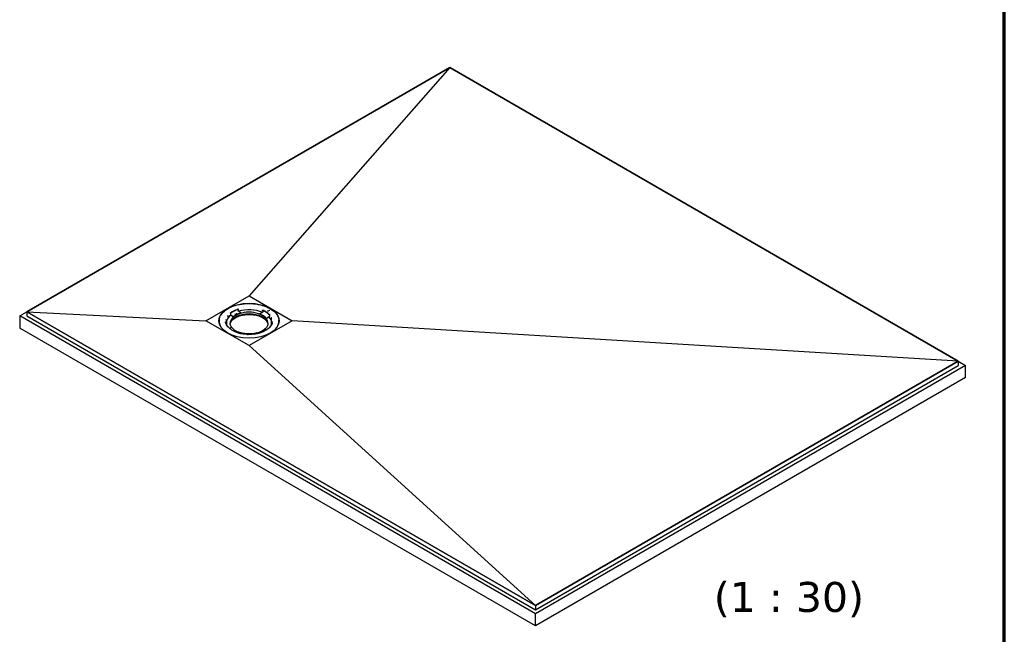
# Model space of a CAD drawing. Header units: millimetres. Extents: x -13710 to 13710, y -375 to 4365.
# Tile 4 of 15: x 1826 to 3060, y 929 to 1699. Entities that reach past the tile are written whole.
import ezdxf

# ---------------------------------------------------------------- set-up
doc = ezdxf.new("R2010")
doc.units = ezdxf.units.MM
doc.header["$LTSCALE"] = 15
doc.layers.get('0').update_dxf_attribs({"lineweight": 25})
for name, color, linetype, lineweight in [('_Sichtbarkanten', 7, 'Continuous', 25), ('Rahmen (ISO)', 7, 'Continuous', 70), ('Symbol (ISO)', 7, 'Continuous', 25)]:
    doc.layers.add(name, color=color, linetype=linetype, lineweight=lineweight)
doc.styles.add('Farbiger Text', font='verdana.ttf')

# ---------------------------------------------------------------- blocks, each defined once
blk = doc.blocks.new('Ränder wedi_Zeichnungsrahmen')
at = {"layer": 'Rahmen (ISO)'}
blk.add_line((204, 6), (204, 291), dxfattribs=at)

msp = doc.modelspace()

# ---------------------------------------------------------------- linework, layer by layer
at = {"layer": '_Sichtbarkanten'}
for p, q in [((2364.99, 1639.07), (1835.16, 1333.17)), ((1835.19, 1333.17), (2365, 1639.06)), ((2365, 1639.06), (2113.56, 1353.16)), ((3002.31, 1271.12), (2364.99, 1639.07)), ((2365, 1639.06), (3002.3, 1271.12)), ((2059.49, 1321.94), (2113.56, 1353.16)), ((2113.56, 1353.16), (2167.63, 1321.94)), ((1826.18, 1327.99), (1835.16, 1333.17)), ((1835.16, 1333.17), (2472.47, 965.22)), ((1835.16, 1333.17), (1835.16, 1327.99)), ((2472.49, 965.23), (1835.19, 1333.17)), ((1835.19, 1333.17), (2059.49, 1321.94)), ((2099.66, 1336.99), (2099.72, 1336.94)), ((2099.95, 1336.27), (2099.85, 1336.62)), ((2099.95, 1336.28), (2099.95, 1336.27)), ((2099.96, 1335.89), (2099.97, 1334.29)), ((2130.94, 1334.5), (2130.92, 1332.9)), ((2130.94, 1334.88), (2131.07, 1335.22)), ((2130.94, 1334.89), (2130.94, 1334.88)), ((2131.24, 1335.52), (2131.31, 1335.58)), ((2137.17, 1334.05), (2136.95, 1334.19)), ((2139.08, 1334.91), (2137.33, 1334.04)), ((2138, 1333.49), (2137.78, 1333.63)), ((2139.55, 1334.66), (2139.2, 1334.9)), ((2472.47, 954.85), (1826.18, 1327.99)), ((1826.18, 1327.99), (1826.18, 1312.76)), ((1835.16, 1327.99), (2472.47, 960.03)), ((2113.56, 1290.73), (2059.49, 1321.94)), ((2076.09, 1320.99), (2076.08, 1321.21)), ((2076.11, 1322.75), (2076.11, 1322.74)), ((2084.77, 1320.83), (2084.77, 1320.83)), ((2086.87, 1328.05), (2086.87, 1328.05)), ((2090.04, 1332.15), (2089.95, 1332.19)), ((2090.44, 1331.58), (2090.44, 1331.57)), ((2090.45, 1331.19), (2090.47, 1329.59)), ((2090.48, 1329.51), (2090.47, 1329.59)), ((2090.63, 1329.19), (2090.86, 1329)), ((2093.64, 1326.45), (2093.64, 1326.65)), ((2096.54, 1329.92), (2096.54, 1329.92)), ((2097.54, 1331.12), (2097.54, 1331.12)), ((2098.12, 1330.7), (2098.12, 1330.7)), ((2103.85, 1331.5), (2103.85, 1331.69)), ((2167.63, 1321.94), (2113.56, 1290.73)), ((2126.5, 1330.48), (2126.5, 1330.68)), ((2135.24, 1324.59), (2135.24, 1324.78)), ((2138.86, 1327.03), (2138.58, 1326.86)), ((2139.07, 1329.01), (2139.04, 1327.42)), ((2139.04, 1327.41), (2139.04, 1327.33)), ((2139.08, 1329.4), (2139.08, 1329.39)), ((2139.62, 1329.97), (2139.52, 1329.94)), ((2151.01, 1322.75), (2151.01, 1322.74)), ((2151.03, 1320.99), (2151.04, 1321.21)), ((3002.3, 1271.12), (2167.63, 1321.94)), ((2472.47, 939.62), (1826.18, 1312.76)), ((2087.49, 1313.92), (2087.59, 1313.95)), ((2088.03, 1313.68), (2087.85, 1313.86)), ((2088.03, 1313.69), (2088.03, 1313.68)), ((2095.88, 1308.37), (2095.81, 1308.31)), ((2129.03, 1307.9), (2129.07, 1307.92)), ((2130.57, 1308.65), (2130.57, 1308.65)), ((2130.6, 1308.67), (2130.64, 1308.7)), ((2137.08, 1311.74), (2137.17, 1311.7)), ((2100.62, 1307.57), (2100.62, 1307.67)), ((2123.27, 1306.56), (2123.27, 1306.66)), ((2127.45, 1306.9), (2127.4, 1306.95)), ((2472.49, 965.23), (2113.56, 1290.73)), ((2472.47, 965.22), (3002.31, 1271.12)), ((3002.3, 1271.12), (2472.49, 965.23)), ((3002.31, 1271.12), (3002.31, 1265.93)), ((3002.31, 1271.12), (3011.29, 1265.93)), ((2472.47, 960.03), (3002.31, 1265.93)), ((3011.29, 1265.93), (2472.47, 954.85)), ((3011.29, 1250.71), (3011.29, 1265.93)), ((3011.29, 1250.71), (2472.47, 939.62)), ((2472.47, 965.22), (2472.47, 960.03)), ((2472.47, 939.62), (2472.47, 954.85))]:
    msp.add_line(p, q, dxfattribs=at)
for centre, start, end in [((2130.93, 1335.25), 168.24336, 177.65483), ((2087.41, 1313.75), 41.78979, 88.82818), ((2096.19, 1307.82), 2.33598, 67.11147), ((2137.31, 1311.51), 86.03154, 128.29291), ((2127.05, 1306.44), 106.59024, 170.95448)]:
    msp.add_arc(centre, 0.5, start, end, dxfattribs=at)
msp.add_ellipse((2113.56, 1321.94), major_axis=(37.75, 0), ratio=0.5773503, dxfattribs=at)
for centre, major_axis, ratio, start_param, end_param in [((2113.56, 1318.88), (-23.75, 0), 0.5773503, 3.1328859, 6.2918921), ((2113.56, 1321.54), (28.92, 0), 0.5773503, 2.0605286, 2.4968609), ((2113.56, 1321.35), (-28.92, 0), 0.5773503, 5.2104892, 5.6300857), ((2099.66, 1336.59), (0.147, -0.478), 0.3840716, 1.5176837, 2.4660647), ((2099.72, 1336.53), (-0.147, 0.478), 0.3840716, 4.0543143, 5.6076573), ((2100.16, 1334.18), (-0.138, 0.216), 0.5858232, 0.7510443, 2.2571873), ((2113.56, 1319.29), (28.25, 0), 0.5773503, 0.9359314, 2.0510264), ((2113.56, 1320.72), (31.18, 0), 0.5773503, 1.8020842, 1.8020893), ((2113.56, 1320.72), (31.18, 0), 0.5773503, 1.5083337, 1.5083402), ((2113.56, 1320.72), (31.18, 0), 0.5773503, 1.2120921, 1.2121011), ((2130.7, 1332.81), (0.172, 0.192), 0.6609224, 4.1293701, 5.635573), ((2131.24, 1335.11), (-0.199, -0.459), 0.4907014, 3.8658905, 5.4192335), ((2113.56, 1321.54), (28.92, 0), 0.5773503, 0.4897323, 0.9260646), ((2131.31, 1335.17), (0.199, 0.459), 0.4907014, 0.7242978, 1.6726788), ((2113.56, 1321.35), (28.92, 0), 0.5773503, 0.4980973, 0.9176997), ((2137.95, 1333.4), (0.0559, 0.0829), 0.620317, 6.2830846, 6.2831853), ((2139.14, 1334.81), (0.0559, 0.0829), 0.6203221, 0.0000053, 0.0000741), ((2113.56, 1321.74), (-37.49, 0), 0.5773503, 6.2371079, 7.1015728), ((2113.56, 1320.72), (-37.75, 0), 0.5773503, 6.114863, 6.2550847), ((2113.56, 1319.29), (-28.25, 0), 0.5773503, 5.6454351, 6.5145293), ((2084.2, 1322.88), (0.234, 0.442), 0.5517171, 6.2831459, 6.2831917), ((2086.36, 1328.06), (0.357, 0.35), 0.7107047, 6.2831302, 6.2831925), ((2113.56, 1316.51), (-24, 0), 0.5773503, 3.2898462, 6.1349318), ((2090.04, 1331.75), (0.305, -0.397), 0.6525939, 0.7219008, 2.2752438), ((2090.63, 1329.47), (0.105, -0.233), 0.4751675, 3.9741099, 5.4802903), ((2090.63, 1329.39), (0.105, -0.233), 0.4751814, 3.9744991, 5.5270281), ((2093.48, 1326.57), (0.11, -0.233), 0.4747494, 0.8130205, 2.3365574), ((2113.56, 1319.18), (23.76, 0), 0.5773503, 1.9918465, 2.5655431), ((2113.56, 1319.18), (23.76, 0), 0.5773503, 0.4210502, 0.9947468), ((2135.42, 1324.69), (0.142, 0.217), 0.5663521, 0.8838766, 2.4074135), ((2113.56, 1319.29), (28.25, 0), 0.5773503, 6.0616512, 6.7659361), ((2138.86, 1327.23), (0.136, 0.217), 0.5688934, 3.9726973, 5.5252262), ((2138.86, 1327.3), (0.136, 0.217), 0.5688769, 4.0194295, 5.5255933), ((2139.52, 1329.53), (0.367, 0.339), 0.7205246, 0.983788, 2.537131), ((2113.56, 1321.74), (37.49, 0), 0.5773503, 5.4647978, 6.3292627), ((2142.17, 1325.55), (-0.295, 0.404), 0.6401691, 6.2831069, 6.2836344), ((2142.92, 1320.25), (-0.179, 0.467), 0.4522257, 6.2831189, 6.2834512), ((2113.56, 1320.72), (37.75, 0), 0.5773503, 0.0281007, 0.1683223), ((2084.92, 1317.58), (0.127, 0.484), 0.3387107, 6.2831664, 6.2831928), ((2087.49, 1313.51), (0.367, 0.339), 0.7205246, 0.035407, 0.983788), ((2087.59, 1313.55), (0.367, 0.339), 0.7205246, 5.7136303, 7.2669733), ((2113.56, 1321.54), (-28.92, 0), 0.5773503, 0.4897323, 0.526007), ((2113.56, 1319.18), (-23.76, 0), 0.5773503, 0.4210502, 0.9947468), ((2095.88, 1307.96), (0.199, 0.459), 0.4907014, 0, 0.7242978), ((2113.56, 1319.18), (-23.76, 0), 0.5773503, 1.9918465, 2.5655431), ((2129.07, 1307.81), (-0.0442, 0.0897), 0.53161, 0.0000119, 0.000533), ((2130.65, 1308.59), (-0.0444, 0.0896), 0.5302335, 0.0000051, 0.0005181), ((2137.08, 1311.33), (-0.305, 0.397), 0.6525939, 5.4168365, 6.8806022), ((2137.17, 1311.29), (-0.305, 0.397), 0.6525939, 5.4168365, 6.2831853), ((2140.8, 1315.08), (-0.08, 0.494), 0.2200058, 6.2831515, 6.2833017), ((2100.4, 1307.39), (-0.18, -0.189), 0.6477461, 3.4102265, 4.080448), ((2102.27, 1305.83), (-0.155, 0.475), 0.4019396, 6.2831613, 6.283193), ((2102.37, 1305.81), (0.45, 0.218), 0.7862936, 6.2831615, 6.2838939), ((2111.22, 1304.59), (-0.266, 0.423), 0.6018893, 6.2831497, 6.2832006), ((2111.33, 1304.58), (0.328, 0.378), 0.6798195, 6.2831107, 6.2836879), ((2120.41, 1305), (-0.392, 0.31), 0.742922, 6.2831162, 6.2831814), ((2120.52, 1305.02), (0.208, 0.455), 0.5068001, 6.2831129, 6.283495), ((2123.46, 1306.35), (0.146, -0.214), 0.5760766, 2.3093878, 2.9381062), ((2127.4, 1306.55), (-0.147, 0.478), 0.3840716, 5.6076573, 6.2831853)]:
    msp.add_ellipse(centre, major_axis=major_axis, ratio=ratio, start_param=start_param, end_param=end_param, dxfattribs=at)
for points, knots in [([(2076.11, 1322.75), (2076.29, 1325.06), (2077.11, 1327.34), (2079.95, 1331.66), (2081.97, 1333.69), (2087.02, 1337.29), (2090.05, 1338.85), (2096.8, 1341.34), (2100.52, 1342.27), (2108.28, 1343.4), (2112.31, 1343.6), (2120.29, 1343.26), (2124.23, 1342.72), (2131.62, 1340.95), (2135.07, 1339.71), (2141.12, 1336.68), (2143.73, 1334.87), (2147.83, 1330.87), (2149.33, 1328.68), (2150.63, 1325.2), (2150.91, 1323.98), (2151.01, 1322.75)], [2.3247722, 2.3247722, 2.3247722, 2.3247722, 2.640669, 2.640669, 2.9599681, 2.9599681, 3.2810191, 3.2810191, 3.6020772, 3.6020772, 3.9229521, 3.9229521, 4.2437818, 4.2437818, 4.5647296, 4.5647296, 4.8858588, 4.8858588, 5.2064779, 5.2064779, 5.3742101, 5.3742101, 5.3742101, 5.3742101]), ([(2099.74, 1336.02), (2099.76, 1336.02), (2099.77, 1336.03), (2099.8, 1336.03), (2099.81, 1336.03), (2099.85, 1336.03), (2099.88, 1336.02), (2099.91, 1336), (2099.93, 1335.98), (2099.95, 1335.95), (2099.95, 1335.94), (2099.96, 1335.92), (2099.96, 1335.9), (2099.96, 1335.89)], [-0.075999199, -0.075999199, -0.075999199, -0.075999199, -0.066131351, -0.066131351, -0.055795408, -0.055795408, -0.037782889, -0.037782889, -0.01981545, -0.01981545, -0.009674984, -0.009674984, 0, 0, 0, 0]), ([(2099.92, 1333.91), (2099.92, 1333.91), (2099.92, 1333.91), (2099.93, 1333.93), (2099.94, 1333.97), (2099.95, 1334.03), (2099.95, 1334.07), (2099.96, 1334.13), (2099.96, 1334.17), (2099.97, 1334.21), (2099.97, 1334.23), (2099.97, 1334.25), (2099.97, 1334.27), (2099.97, 1334.28)], [-0.000376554, -0.000376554, -0.000376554, -0.000376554, 0, 0, 0.025707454, 0.025707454, 0.048259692, 0.048259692, 0.067659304, 0.067659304, 0.076655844, 0.076655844, 0.085096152, 0.085096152, 0.085096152, 0.085096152]), ([(2099.97, 1334.29), (2099.97, 1334.29), (2099.97, 1334.28), (2099.97, 1334.28), (2099.97, 1334.28), (2099.97, 1334.28)], [-0.002286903, -0.002286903, -0.002286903, -0.002286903, -0.0011529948, -0.0011529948, -0.0000457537, -0.0000457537, -0.0000457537, -0.0000457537]), ([(2130.92, 1332.89), (2130.92, 1332.89), (2130.92, 1332.89), (2130.92, 1332.9), (2130.92, 1332.9), (2130.92, 1332.9)], [-0.0024546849, -0.0024546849, -0.0024546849, -0.0024546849, -0.0012389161, -0.0012389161, 0, 0, 0, 0]), ([(2130.92, 1332.89), (2130.92, 1332.88), (2130.92, 1332.87), (2130.92, 1332.84), (2130.92, 1332.83), (2130.92, 1332.78), (2130.92, 1332.75), (2130.92, 1332.68), (2130.92, 1332.64), (2130.93, 1332.57), (2130.93, 1332.54), (2130.93, 1332.51), (2130.93, 1332.51), (2130.93, 1332.51)], [0.000013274, 0.000013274, 0.000013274, 0.000013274, 0.008341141, 0.008341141, 0.017229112, 0.017229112, 0.036430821, 0.036430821, 0.059208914, 0.059208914, 0.085826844, 0.085826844, 0.086205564, 0.086205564, 0.086205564, 0.086205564]), ([(2130.94, 1334.5), (2130.94, 1334.51), (2130.94, 1334.52), (2130.94, 1334.55), (2130.95, 1334.56), (2130.96, 1334.59), (2130.98, 1334.61), (2131.01, 1334.63), (2131.03, 1334.63), (2131.07, 1334.63), (2131.08, 1334.63), (2131.11, 1334.62), (2131.12, 1334.62), (2131.13, 1334.61)], [-0.076634, -0.076634, -0.076634, -0.076634, -0.06673879, -0.06673879, -0.056338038, -0.056338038, -0.038045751, -0.038045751, -0.019786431, -0.019786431, -0.009644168, -0.009644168, -0.000001, -0.000001, -0.000001, -0.000001]), ([(2136.78, 1334.15), (2136.79, 1334.16), (2136.8, 1334.17), (2136.81, 1334.19), (2136.82, 1334.2), (2136.84, 1334.21), (2136.85, 1334.21), (2136.88, 1334.21), (2136.89, 1334.21), (2136.92, 1334.21), (2136.93, 1334.21), (2136.95, 1334.2), (2136.95, 1334.2), (2136.95, 1334.19)], [0, 0, 0, 0, 0.006940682, 0.006940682, 0.013838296, 0.013838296, 0.021020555, 0.021020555, 0.028549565, 0.028549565, 0.036197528, 0.036197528, 0.039159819, 0.039159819, 0.039159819, 0.039159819]), ([(2137.17, 1334.05), (2137.17, 1334.05), (2137.18, 1334.04), (2137.19, 1334.04), (2137.19, 1334.04), (2137.21, 1334.03), (2137.22, 1334.03), (2137.24, 1334.03), (2137.25, 1334.03), (2137.27, 1334.03), (2137.28, 1334.03), (2137.3, 1334.03), (2137.31, 1334.03), (2137.32, 1334.04), (2137.33, 1334.04), (2137.33, 1334.04), (2137.33, 1334.04), (2137.33, 1334.04)], [4.712389, 4.712389, 4.712389, 4.712389, 4.90567, 4.90567, 5.1130308, 5.1130308, 5.3376406, 5.3376406, 5.5754051, 5.5754051, 5.8180455, 5.8180455, 6.0555992, 6.0555992, 6.2788415, 6.2788415, 6.2831853, 6.2831853, 6.2831853, 6.2831853]), ([(2137.78, 1333.64), (2137.78, 1333.64), (2137.78, 1333.64), (2137.78, 1333.64), (2137.78, 1333.64), (2137.78, 1333.64), (2137.78, 1333.64), (2137.78, 1333.63), (2137.78, 1333.63), (2137.78, 1333.63)], [4.4544118, 4.4544118, 4.4544118, 4.4544118, 4.4617041, 4.4617041, 4.54526572, 4.54526572, 4.62882735, 4.62882735, 4.71238898, 4.71238898, 4.71238898, 4.71238898]), ([(2138, 1333.49), (2138.01, 1333.48), (2138.02, 1333.47), (2138.03, 1333.46), (2138.04, 1333.45), (2138.04, 1333.45)], [0, 0, 0, 0, 0.007305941, 0.007305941, 0.010877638, 0.010877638, 0.010877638, 0.010877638]), ([(2139.08, 1334.91), (2139.09, 1334.91), (2139.1, 1334.91), (2139.13, 1334.92), (2139.14, 1334.92), (2139.17, 1334.91), (2139.18, 1334.91), (2139.19, 1334.9), (2139.2, 1334.9), (2139.2, 1334.9)], [0, 0, 0, 0, 0.007607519, 0.007607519, 0.015148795, 0.015148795, 0.022813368, 0.022813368, 0.02524597, 0.02524597, 0.02524597, 0.02524597]), ([(2139.55, 1334.66), (2139.56, 1334.65), (2139.57, 1334.64), (2139.58, 1334.63), (2139.59, 1334.62), (2139.59, 1334.62)], [0, 0, 0, 0, 0.007251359, 0.007251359, 0.010852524, 0.010852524, 0.010852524, 0.010852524]), ([(2078.19, 1314.32), (2077.78, 1315.01), (2077.42, 1315.71), (2076.5, 1317.92), (2076.15, 1319.45), (2076.09, 1320.99)], [8.22592144, 8.22592144, 8.22592144, 8.22592144, 8.32644919, 8.32644919, 8.53718487, 8.53718487, 8.53718487, 8.53718487]), ([(2084.68, 1318.26), (2084.63, 1318.42), (2084.57, 1318.59), (2084.47, 1318.91), (2084.43, 1319.08), (2084.35, 1319.41), (2084.31, 1319.57), (2084.25, 1319.9), (2084.22, 1320.06), (2084.18, 1320.39), (2084.16, 1320.56), (2084.15, 1320.72)], [2.07832725, 2.07832725, 2.07832725, 2.07832725, 2.10845056, 2.10845056, 2.13864514, 2.13864514, 2.16883973, 2.16883973, 2.19903431, 2.19903431, 2.2292289, 2.2292289, 2.2292289, 2.2292289]), ([(2084.29, 1323.44), (2084.29, 1323.44), (2084.29, 1323.44), (2084.3, 1323.43), (2084.31, 1323.41), (2084.35, 1323.38), (2084.38, 1323.36), (2084.43, 1323.33), (2084.43, 1323.33), (2084.44, 1323.33)], [0.0419498, 0.0419498, 0.0419498, 0.0419498, 0.06849549, 0.06849549, 0.10055943, 0.10055943, 0.14374115, 0.14374115, 0.14931777, 0.14931777, 0.14931777, 0.14931777]), ([(2084.44, 1323.33), (2084.49, 1323.3), (2084.54, 1323.26), (2084.62, 1323.17), (2084.65, 1323.12), (2084.7, 1323.02), (2084.72, 1322.96), (2084.72, 1322.89), (2084.72, 1322.88), (2084.73, 1322.87)], [0, 0, 0, 0, 0.03650573, 0.03650573, 0.07193463, 0.07193463, 0.10608876, 0.10608876, 0.11395913, 0.11395913, 0.11395913, 0.11395913]), ([(2086.69, 1328.44), (2086.69, 1328.44), (2086.69, 1328.44), (2086.7, 1328.43), (2086.7, 1328.42), (2086.72, 1328.41)], [0.042923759, 0.042923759, 0.042923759, 0.042923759, 0.045181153, 0.045181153, 0.092151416, 0.092151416, 0.092151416, 0.092151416]), ([(2086.72, 1328.41), (2086.76, 1328.36), (2086.79, 1328.32), (2086.84, 1328.21), (2086.86, 1328.16), (2086.87, 1328.08), (2086.87, 1328.07), (2086.87, 1328.05)], [0, 0, 0, 0, 0.035070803, 0.035070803, 0.06929536, 0.06929536, 0.079022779, 0.079022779, 0.079022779, 0.079022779]), ([(2090.21, 1319.72), (2090.88, 1321.03), (2091.89, 1322.3), (2094.62, 1324.69), (2096.39, 1325.8), (2100.45, 1327.65), (2102.74, 1328.39), (2107.6, 1329.42), (2110.18, 1329.71), (2115.37, 1329.8), (2117.98, 1329.61), (2122.96, 1328.76), (2125.32, 1328.11), (2129.58, 1326.41), (2131.47, 1325.36), (2134.57, 1322.99), (2135.78, 1321.67), (2136.71, 1320.09), (2136.82, 1319.91), (2136.91, 1319.72)], [2.5655335, 2.5655335, 2.5655335, 2.5655335, 2.8619212, 2.8619212, 3.1806182, 3.1806182, 3.4989117, 3.4989117, 3.8175043, 3.8175043, 4.1362465, 4.1362465, 4.4548879, 4.4548879, 4.7732348, 4.7732348, 5.0916818, 5.0916818, 5.1334487, 5.1334487, 5.1334487, 5.1334487]), ([(2090.45, 1331.19), (2090.45, 1331.2), (2090.45, 1331.22), (2090.45, 1331.25), (2090.45, 1331.26), (2090.46, 1331.31), (2090.47, 1331.33), (2090.5, 1331.39), (2090.51, 1331.41), (2090.54, 1331.45), (2090.55, 1331.46), (2090.57, 1331.48), (2090.58, 1331.49), (2090.59, 1331.5)], [-0.076023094, -0.076023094, -0.076023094, -0.076023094, -0.066379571, -0.066379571, -0.056273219, -0.056273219, -0.038303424, -0.038303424, -0.020284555, -0.020284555, -0.009907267, -0.009907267, -0.000001, -0.000001, -0.000001, -0.000001]), ([(2090.47, 1329.59), (2090.47, 1329.59), (2090.47, 1329.59), (2090.47, 1329.59), (2090.47, 1329.59), (2090.47, 1329.59)], [-0.0022392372, -0.0022392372, -0.0022392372, -0.0022392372, -0.0011303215, -0.0011303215, 0, 0, 0, 0]), ([(2090.47, 1329.59), (2090.48, 1329.57), (2090.48, 1329.56), (2090.48, 1329.54), (2090.49, 1329.53), (2090.51, 1329.5), (2090.53, 1329.47), (2090.58, 1329.44), (2090.61, 1329.42), (2090.69, 1329.4), (2090.73, 1329.39), (2090.77, 1329.39), (2090.78, 1329.39), (2090.78, 1329.39)], [0.000009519, 0.000009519, 0.000009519, 0.000009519, 0.008391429, 0.008391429, 0.017324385, 0.017324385, 0.036586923, 0.036586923, 0.058979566, 0.058979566, 0.084505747, 0.084505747, 0.084879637, 0.084879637, 0.084879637, 0.084879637]), ([(2138.74, 1327.24), (2138.74, 1327.24), (2138.74, 1327.24), (2138.79, 1327.24), (2138.83, 1327.24), (2138.91, 1327.26), (2138.94, 1327.27), (2138.99, 1327.3), (2139.01, 1327.32), (2139.03, 1327.35), (2139.03, 1327.36), (2139.04, 1327.39), (2139.04, 1327.4), (2139.04, 1327.41)], [-0.000381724, -0.000381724, -0.000381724, -0.000381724, 0, 0, 0.026828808, 0.026828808, 0.049787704, 0.049787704, 0.069141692, 0.069141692, 0.078100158, 0.078100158, 0.086492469, 0.086492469, 0.086492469, 0.086492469]), ([(2138.96, 1329.33), (2138.97, 1329.32), (2138.98, 1329.31), (2138.99, 1329.29), (2139, 1329.28), (2139.02, 1329.24), (2139.03, 1329.21), (2139.05, 1329.16), (2139.06, 1329.13), (2139.07, 1329.08), (2139.07, 1329.06), (2139.07, 1329.03), (2139.07, 1329.02), (2139.07, 1329.01)], [-0.076650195, -0.076650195, -0.076650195, -0.076650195, -0.066953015, -0.066953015, -0.056752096, -0.056752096, -0.038484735, -0.038484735, -0.020190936, -0.020190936, -0.009844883, -0.009844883, 0, 0, 0, 0]), ([(2139.04, 1327.42), (2139.04, 1327.42), (2139.04, 1327.41), (2139.04, 1327.41), (2139.04, 1327.41), (2139.04, 1327.41)], [-0.0025081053, -0.0025081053, -0.0025081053, -0.0025081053, -0.001265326, -0.001265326, -0.0000514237, -0.0000514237, -0.0000514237, -0.0000514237]), ([(2141.66, 1325.54), (2141.66, 1325.6), (2141.67, 1325.65), (2141.71, 1325.76), (2141.74, 1325.81), (2141.8, 1325.89), (2141.84, 1325.93), (2141.88, 1325.96)], [0, 0, 0, 0, 0.034022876, 0.034022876, 0.067598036, 0.067598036, 0.097674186, 0.097674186, 0.097674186, 0.097674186]), ([(2141.88, 1325.96), (2141.91, 1325.98), (2141.92, 1326), (2141.94, 1326.02), (2141.95, 1326.03), (2141.95, 1326.03)], [0, 0, 0, 0, 0.040465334, 0.040465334, 0.077769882, 0.077769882, 0.077769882, 0.077769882]), ([(2142.39, 1320.23), (2142.39, 1320.29), (2142.4, 1320.34), (2142.44, 1320.45), (2142.47, 1320.5), (2142.54, 1320.59), (2142.58, 1320.63), (2142.66, 1320.68), (2142.7, 1320.7), (2142.74, 1320.72)], [0, 0, 0, 0, 0.03404407, 0.03404407, 0.06759408, 0.06759408, 0.10157331, 0.10157331, 0.1280009, 0.1280009, 0.1280009, 0.1280009]), ([(2142.74, 1320.72), (2142.8, 1320.74), (2142.85, 1320.76), (2142.92, 1320.81), (2142.95, 1320.83), (2142.98, 1320.86), (2142.98, 1320.87), (2142.98, 1320.88), (2142.98, 1320.88), (2142.98, 1320.88)], [0, 0, 0, 0, 0.04474781, 0.04474781, 0.08813968, 0.08813968, 0.12917326, 0.12917326, 0.13600615, 0.13600615, 0.13600615, 0.13600615]), ([(2084.68, 1318.26), (2084.68, 1318.26), (2084.68, 1318.26), (2084.69, 1318.25), (2084.7, 1318.24), (2084.73, 1318.21), (2084.75, 1318.19), (2084.83, 1318.14), (2084.87, 1318.12), (2084.96, 1318.09), (2085, 1318.08), (2085.04, 1318.06)], [0.01143784, 0.01143784, 0.01143784, 0.01143784, 0.03537922, 0.03537922, 0.06313951, 0.06313951, 0.10704481, 0.10704481, 0.14814135, 0.14814135, 0.17756258, 0.17756258, 0.17756258, 0.17756258]), ([(2085.04, 1318.06), (2085.1, 1318.05), (2085.16, 1318.02), (2085.27, 1317.96), (2085.31, 1317.91), (2085.39, 1317.82), (2085.41, 1317.77), (2085.45, 1317.66), (2085.46, 1317.61), (2085.46, 1317.56)], [0, 0, 0, 0, 0.03749187, 0.03749187, 0.07437352, 0.07437352, 0.10938295, 0.10938295, 0.14063444, 0.14063444, 0.14063444, 0.14063444]), ([(2086.93, 1314.39), (2086.78, 1314.57), (2086.65, 1314.74), (2086.38, 1315.1), (2086.25, 1315.28), (2086, 1315.63), (2085.89, 1315.82), (2085.66, 1316.18), (2085.56, 1316.36), (2085.35, 1316.73), (2085.26, 1316.91), (2085.17, 1317.09)], [1.83241516, 1.83241516, 1.83241516, 1.83241516, 1.8670948, 1.8670948, 1.90177472, 1.90177472, 1.93645464, 1.93645464, 1.97113456, 1.97113456, 2.00581448, 2.00581448, 2.00581448, 2.00581448]), ([(2086.93, 1314.39), (2086.93, 1314.39), (2086.94, 1314.38), (2086.97, 1314.36), (2086.99, 1314.35), (2087.04, 1314.32), (2087.08, 1314.31), (2087.15, 1314.28), (2087.2, 1314.27), (2087.3, 1314.25), (2087.35, 1314.25), (2087.41, 1314.25), (2087.42, 1314.25), (2087.42, 1314.25)], [0, 0, 0, 0, 0.03004722, 0.03004722, 0.05807727, 0.05807727, 0.08617248, 0.08617248, 0.11660432, 0.11660432, 0.14970226, 0.14970226, 0.15269213, 0.15269213, 0.15269213, 0.15269213]), ([(2087.96, 1313.88), (2087.95, 1313.9), (2087.94, 1313.91), (2087.91, 1313.94), (2087.9, 1313.95), (2087.88, 1313.98), (2087.87, 1313.99), (2087.84, 1314.01), (2087.83, 1314.03), (2087.81, 1314.05), (2087.8, 1314.07), (2087.78, 1314.08)], [1.788962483, 1.788962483, 1.788962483, 1.788962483, 1.791631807, 1.791631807, 1.794301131, 1.794301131, 1.796970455, 1.796970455, 1.799639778, 1.799639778, 1.802309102, 1.802309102, 1.802309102, 1.802309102]), ([(2088.45, 1313.24), (2088.84, 1312.86), (2089.25, 1312.5), (2090.12, 1311.78), (2090.58, 1311.43), (2091.54, 1310.76), (2092.05, 1310.43), (2093.11, 1309.8), (2093.66, 1309.49), (2094.78, 1308.92), (2095.34, 1308.65), (2095.92, 1308.4)], [4.53664694, 4.53664694, 4.53664694, 4.53664694, 4.61542858, 4.61542858, 4.69421022, 4.69421022, 4.77299186, 4.77299186, 4.8517735, 4.8517735, 4.92708688, 4.92708688, 4.92708688, 4.92708688]), ([(2091.8, 1313.53), (2091.56, 1313.85), (2091.34, 1314.17), (2090.93, 1314.84), (2090.74, 1315.19), (2090.41, 1315.9), (2090.28, 1316.26), (2090.05, 1316.99), (2089.97, 1317.35), (2089.85, 1318.08), (2089.82, 1318.45), (2089.81, 1318.81)], [1.86271392, 1.86271392, 1.86271392, 1.86271392, 1.93897546, 1.93897546, 2.02081957, 2.02081957, 2.10266367, 2.10266367, 2.18450778, 2.18450778, 2.26635188, 2.26635188, 2.26635188, 2.26635188]), ([(2096.39, 1308.28), (2096.36, 1308.29), (2096.34, 1308.3), (2096.3, 1308.32), (2096.28, 1308.33), (2096.24, 1308.35), (2096.22, 1308.36), (2096.18, 1308.37), (2096.16, 1308.38), (2096.12, 1308.4), (2096.1, 1308.41), (2096.07, 1308.42)], [1.339283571, 1.339283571, 1.339283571, 1.339283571, 1.341952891, 1.341952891, 1.344622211, 1.344622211, 1.347291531, 1.347291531, 1.34996085, 1.34996085, 1.35263017, 1.35263017, 1.35263017, 1.35263017]), ([(2127.37, 1306.98), (2128.09, 1307.21), (2128.81, 1307.45), (2130.21, 1307.98), (2130.9, 1308.26), (2132.23, 1308.87), (2132.87, 1309.18), (2134.11, 1309.85), (2134.7, 1310.2), (2135.82, 1310.92), (2136.36, 1311.3), (2136.86, 1311.68)], [6.067424, 6.067424, 6.067424, 6.067424, 6.15228561, 6.15228561, 6.23955208, 6.23955208, 6.32681854, 6.32681854, 6.414085, 6.414085, 6.50135146, 6.50135146, 6.50135146, 6.50135146]), ([(2129, 1307.87), (2129, 1307.88), (2129.01, 1307.89), (2129.02, 1307.89), (2129.02, 1307.9), (2129.03, 1307.9)], [0, 0, 0, 0, 0.00659111, 0.00659111, 0.0075525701, 0.0075525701, 0.0075525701, 0.0075525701]), ([(2129.07, 1307.92), (2129.08, 1307.92), (2129.09, 1307.92), (2129.11, 1307.93), (2129.12, 1307.93), (2129.14, 1307.92), (2129.15, 1307.92), (2129.16, 1307.91), (2129.16, 1307.91), (2129.16, 1307.91)], [0.000159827, 0.000159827, 0.000159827, 0.000159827, 0.006362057, 0.006362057, 0.012762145, 0.012762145, 0.01925226, 0.01925226, 0.020460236, 0.020460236, 0.020460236, 0.020460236]), ([(2130.57, 1308.65), (2130.58, 1308.66), (2130.59, 1308.67), (2130.6, 1308.67), (2130.6, 1308.67), (2130.6, 1308.67)], [0, 0, 0, 0, 0.0065904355, 0.0065904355, 0.0075505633, 0.0075505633, 0.0075505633, 0.0075505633]), ([(2130.57, 1308.65), (2130.57, 1308.65), (2130.57, 1308.65), (2130.57, 1308.65), (2130.57, 1308.65), (2130.57, 1308.65)], [0.00780446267, 0.00780446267, 0.00780446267, 0.00780446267, 0.00828881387, 0.00828881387, 0.00871225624, 0.00871225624, 0.00871225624, 0.00871225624]), ([(2130.64, 1308.7), (2130.65, 1308.7), (2130.66, 1308.7), (2130.68, 1308.71), (2130.69, 1308.71), (2130.72, 1308.7), (2130.73, 1308.7), (2130.74, 1308.69), (2130.74, 1308.69), (2130.74, 1308.69)], [0.00015943, 0.00015943, 0.00015943, 0.00015943, 0.006361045, 0.006361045, 0.012763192, 0.012763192, 0.019256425, 0.019256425, 0.020512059, 0.020512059, 0.020512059, 0.020512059]), ([(2133.48, 1311.71), (2133.76, 1311.49), (2134.29, 1311.1), (2134.87, 1310.67), (2135.13, 1310.48)], [0, 0, 0, 0, 0.33333333, 0.58541732, 0.58541732, 0.58541732, 0.58541732]), ([(2137.31, 1318.81), (2137.3, 1318.31), (2137.24, 1317.8), (2137.02, 1316.8), (2136.86, 1316.3), (2136.45, 1315.31), (2136.19, 1314.83), (2135.58, 1313.87), (2135.23, 1313.4), (2134.45, 1312.5), (2134.02, 1312.07), (2133.56, 1311.65)], [5.43263035, 5.43263035, 5.43263035, 5.43263035, 5.5455337, 5.5455337, 5.65843705, 5.65843705, 5.7713404, 5.7713404, 5.88424375, 5.88424375, 5.99352581, 5.99352581, 5.99352581, 5.99352581]), ([(2137, 1311.9), (2136.98, 1311.89), (2136.97, 1311.88), (2136.94, 1311.85), (2136.92, 1311.84), (2136.89, 1311.82), (2136.88, 1311.81), (2136.85, 1311.78), (2136.83, 1311.77), (2136.8, 1311.75), (2136.79, 1311.74), (2136.77, 1311.72)], [6.051672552, 6.051672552, 6.051672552, 6.051672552, 6.054341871, 6.054341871, 6.057011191, 6.057011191, 6.059680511, 6.059680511, 6.062349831, 6.062349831, 6.065019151, 6.065019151, 6.065019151, 6.065019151]), ([(2137.34, 1312.01), (2137.4, 1312), (2137.46, 1312), (2137.58, 1312.01), (2137.64, 1312.02), (2137.74, 1312.05), (2137.79, 1312.06), (2137.86, 1312.09), (2137.89, 1312.11), (2137.92, 1312.13), (2137.93, 1312.13), (2137.93, 1312.14)], [0, 0, 0, 0, 0.03590635, 0.03590635, 0.07124959, 0.07124959, 0.10553895, 0.10553895, 0.13724562, 0.13724562, 0.15233693, 0.15233693, 0.15233693, 0.15233693]), ([(2140.41, 1314.67), (2140.27, 1314.5), (2140.13, 1314.32), (2139.83, 1313.97), (2139.67, 1313.8), (2139.35, 1313.46), (2139.19, 1313.29), (2138.85, 1312.96), (2138.67, 1312.79), (2138.31, 1312.46), (2138.12, 1312.3), (2137.93, 1312.14)], [5.84816716, 5.84816716, 5.84816716, 5.84816716, 5.88284708, 5.88284708, 5.917527, 5.917527, 5.95220692, 5.95220692, 5.98688684, 5.98688684, 6.02156676, 6.02156676, 6.02156676, 6.02156676]), ([(2140.25, 1315.05), (2140.25, 1315.11), (2140.26, 1315.16), (2140.3, 1315.27), (2140.33, 1315.32), (2140.4, 1315.41), (2140.44, 1315.45), (2140.53, 1315.51), (2140.59, 1315.54), (2140.67, 1315.56), (2140.69, 1315.57), (2140.72, 1315.57)], [0, 0, 0, 0, 0.03405801, 0.03405801, 0.06760022, 0.06760022, 0.10159154, 0.10159154, 0.1366434, 0.1366434, 0.1522258, 0.1522258, 0.1522258, 0.1522258]), ([(2140.72, 1315.57), (2140.8, 1315.58), (2140.87, 1315.6), (2141, 1315.64), (2141.06, 1315.67), (2141.14, 1315.72), (2141.17, 1315.74), (2141.2, 1315.77), (2141.21, 1315.78), (2141.21, 1315.79)], [0, 0, 0, 0, 0.04926056, 0.04926056, 0.09734339, 0.09734339, 0.14154571, 0.14154571, 0.1764046, 0.1764046, 0.1764046, 0.1764046]), ([(2142.82, 1319.67), (2142.77, 1319.41), (2142.71, 1319.14), (2142.56, 1318.62), (2142.47, 1318.36), (2142.28, 1317.84), (2142.17, 1317.58), (2141.94, 1317.06), (2141.81, 1316.81), (2141.53, 1316.3), (2141.37, 1316.04), (2141.21, 1315.79)], [5.53400789, 5.53400789, 5.53400789, 5.53400789, 5.58235145, 5.58235145, 5.630695, 5.630695, 5.67903855, 5.67903855, 5.72738211, 5.72738211, 5.77572537, 5.77572537, 5.77572537, 5.77572537]), ([(2096.67, 1307.83), (2096.67, 1307.83), (2096.67, 1307.82), (2096.67, 1307.82), (2096.68, 1307.81), (2096.72, 1307.78), (2096.75, 1307.77), (2096.79, 1307.75), (2096.79, 1307.75), (2096.8, 1307.74)], [0.061144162, 0.061144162, 0.061144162, 0.061144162, 0.072349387, 0.072349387, 0.10576627, 0.10576627, 0.133477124, 0.133477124, 0.140234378, 0.140234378, 0.140234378, 0.140234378]), ([(2101.26, 1306.29), (2100.95, 1306.37), (2100.64, 1306.46), (2100.03, 1306.63), (2099.72, 1306.72), (2099.12, 1306.91), (2098.83, 1307.01), (2098.24, 1307.21), (2097.94, 1307.31), (2097.37, 1307.52), (2097.08, 1307.63), (2096.8, 1307.74)], [1.13577818, 1.13577818, 1.13577818, 1.13577818, 1.1704581, 1.1704581, 1.20513802, 1.20513802, 1.23981794, 1.23981794, 1.27449786, 1.27449786, 1.30917778, 1.30917778, 1.30917778, 1.30917778]), ([(2100.62, 1307.67), (2100.22, 1307.53), (2099.63, 1307.31), (2099, 1307.08), (2098.82, 1307.01)], [0, 0, 0, 0, 0.33333333, 0.46520681, 0.46520681, 0.46520681, 0.46520681]), ([(2098.86, 1307), (2099, 1307.06), (2099.54, 1307.26), (2100.05, 1307.46), (2100.41, 1307.59)], [0.54530739, 0.54530739, 0.54530739, 0.54530739, 0.66666667, 1, 1, 1, 1]), ([(2123.34, 1306.58), (2121.89, 1306.21), (2120.38, 1305.91), (2117.27, 1305.51), (2115.69, 1305.39), (2112.51, 1305.35), (2110.91, 1305.42), (2107.78, 1305.75), (2106.25, 1306), (2103.29, 1306.68), (2101.87, 1307.1), (2100.54, 1307.6)], [0.2853137, 0.2853137, 0.2853137, 0.2853137, 0.4853214, 0.4853214, 0.6853291, 0.6853291, 0.8853367, 0.8853367, 1.0853444, 1.0853444, 1.2853521, 1.2853521, 1.2853521, 1.2853521]), ([(2101.26, 1306.29), (2101.33, 1306.27), (2101.41, 1306.26), (2101.56, 1306.24), (2101.65, 1306.24), (2101.81, 1306.25), (2101.9, 1306.26), (2102.02, 1306.28), (2102.07, 1306.3), (2102.11, 1306.31)], [0, 0, 0, 0, 0.04800573, 0.04800573, 0.09697779, 0.09697779, 0.14748749, 0.14748749, 0.17944449, 0.17944449, 0.17944449, 0.17944449]), ([(2102.11, 1306.31), (2102.17, 1306.33), (2102.24, 1306.34), (2102.36, 1306.34), (2102.43, 1306.33), (2102.55, 1306.29), (2102.61, 1306.26), (2102.7, 1306.19), (2102.75, 1306.14), (2102.79, 1306.08), (2102.8, 1306.06), (2102.81, 1306.04)], [0.00046923, 0.00046923, 0.00046923, 0.00046923, 0.03831377, 0.03831377, 0.07633453, 0.07633453, 0.11445713, 0.11445713, 0.15109232, 0.15109232, 0.16199913, 0.16199913, 0.16199913, 0.16199913]), ([(2102.82, 1306.03), (2102.82, 1306.03), (2102.82, 1306.02), (2102.83, 1306.01), (2102.84, 1306), (2102.87, 1305.97), (2102.9, 1305.95), (2102.98, 1305.9), (2103.02, 1305.88), (2103.13, 1305.84), (2103.18, 1305.83), (2103.24, 1305.82)], [0, 0, 0, 0, 0.02817827, 0.02817827, 0.05392168, 0.05392168, 0.09672839, 0.09672839, 0.13817555, 0.13817555, 0.17688611, 0.17688611, 0.17688611, 0.17688611]), ([(2110.19, 1304.86), (2109.72, 1304.89), (2109.24, 1304.93), (2108.3, 1305.02), (2107.83, 1305.07), (2106.9, 1305.18), (2106.43, 1305.25), (2105.51, 1305.39), (2105.05, 1305.46), (2104.14, 1305.63), (2103.69, 1305.72), (2103.24, 1305.82)], [0.82161891, 0.82161891, 0.82161891, 0.82161891, 0.86996247, 0.86996247, 0.91830602, 0.91830602, 0.96664957, 0.96664957, 1.01499313, 1.01499313, 1.06333668, 1.06333668, 1.06333668, 1.06333668]), ([(2110.19, 1304.86), (2110.28, 1304.85), (2110.36, 1304.85), (2110.53, 1304.87), (2110.61, 1304.88), (2110.76, 1304.92), (2110.82, 1304.94), (2110.91, 1304.98), (2110.93, 1305), (2110.96, 1305.01)], [0, 0, 0, 0, 0.05095394, 0.05095394, 0.10135805, 0.10135805, 0.15062155, 0.15062155, 0.17814651, 0.17814651, 0.17814651, 0.17814651]), ([(2110.96, 1305.01), (2111.01, 1305.04), (2111.06, 1305.07), (2111.18, 1305.1), (2111.24, 1305.1), (2111.37, 1305.1), (2111.43, 1305.08), (2111.55, 1305.04), (2111.6, 1305.01), (2111.65, 1304.97)], [0.00079469, 0.00079469, 0.00079469, 0.00079469, 0.03625206, 0.03625206, 0.07318076, 0.07318076, 0.11139351, 0.11139351, 0.14808322, 0.14808322, 0.14808322, 0.14808322]), ([(2111.66, 1304.96), (2111.68, 1304.94), (2111.72, 1304.92), (2111.8, 1304.87), (2111.85, 1304.85), (2111.96, 1304.81), (2112.03, 1304.8), (2112.17, 1304.77), (2112.25, 1304.76), (2112.33, 1304.76)], [0, 0, 0, 0, 0.0419984, 0.0419984, 0.0845145, 0.0845145, 0.12914092, 0.12914092, 0.17717793, 0.17717793, 0.17717793, 0.17717793]), ([(2119.46, 1305.09), (2118.99, 1305.03), (2118.52, 1304.99), (2117.58, 1304.9), (2117.11, 1304.87), (2116.15, 1304.81), (2115.68, 1304.79), (2114.72, 1304.76), (2114.25, 1304.75), (2113.29, 1304.74), (2112.81, 1304.75), (2112.33, 1304.76)], [0.50745965, 0.50745965, 0.50745965, 0.50745965, 0.5558032, 0.5558032, 0.60414675, 0.60414675, 0.65249031, 0.65249031, 0.70083386, 0.70083386, 0.74917741, 0.74917741, 0.74917741, 0.74917741]), ([(2119.46, 1305.09), (2119.54, 1305.1), (2119.62, 1305.12), (2119.76, 1305.16), (2119.83, 1305.18), (2119.92, 1305.23), (2119.96, 1305.25), (2120, 1305.29), (2120.01, 1305.3), (2120.02, 1305.31)], [0, 0, 0, 0, 0.05089002, 0.05089002, 0.09959568, 0.09959568, 0.14485617, 0.14485617, 0.17640562, 0.17640562, 0.17640562, 0.17640562]), ([(2120.02, 1305.31), (2120.05, 1305.36), (2120.1, 1305.4), (2120.19, 1305.46), (2120.25, 1305.48), (2120.36, 1305.52), (2120.42, 1305.53), (2120.55, 1305.52), (2120.61, 1305.51), (2120.69, 1305.49), (2120.7, 1305.48), (2120.72, 1305.47)], [0.00115895, 0.00115895, 0.00115895, 0.00115895, 0.03459949, 0.03459949, 0.06955177, 0.06955177, 0.10649106, 0.10649106, 0.14468007, 0.14468007, 0.15431373, 0.15431373, 0.15431373, 0.15431373]), ([(2120.73, 1305.47), (2120.78, 1305.45), (2120.84, 1305.42), (2120.97, 1305.39), (2121.05, 1305.38), (2121.2, 1305.36), (2121.29, 1305.36), (2121.43, 1305.36), (2121.49, 1305.37), (2121.55, 1305.38)], [0, 0, 0, 0, 0.04597751, 0.04597751, 0.09296105, 0.09296105, 0.142154, 0.142154, 0.17904908, 0.17904908, 0.17904908, 0.17904908]), ([(2126.35, 1306.42), (2126.04, 1306.34), (2125.73, 1306.25), (2125.1, 1306.1), (2124.79, 1306.02), (2124.15, 1305.87), (2123.83, 1305.81), (2123.19, 1305.67), (2122.86, 1305.61), (2122.21, 1305.49), (2121.88, 1305.43), (2121.55, 1305.38)], [0.26161855, 0.26161855, 0.26161855, 0.26161855, 0.29629847, 0.29629847, 0.33097839, 0.33097839, 0.36565831, 0.36565831, 0.40033823, 0.40033823, 0.43501815, 0.43501815, 0.43501815, 0.43501815]), ([(2124.56, 1305.97), (2124.52, 1305.99), (2124.13, 1306.2), (2123.76, 1306.4), (2123.45, 1306.56)], [0.62437147, 0.62437147, 0.62437147, 0.62437147, 0.66666667, 1, 1, 1, 1]), ([(2126.35, 1306.42), (2126.4, 1306.43), (2126.44, 1306.45), (2126.5, 1306.48), (2126.53, 1306.5), (2126.56, 1306.52), (2126.57, 1306.53), (2126.57, 1306.53), (2126.57, 1306.53), (2126.57, 1306.53)], [0, 0, 0, 0, 0.03342768, 0.03342768, 0.06437386, 0.06437386, 0.09254016, 0.09254016, 0.10068318, 0.10068318, 0.10068318, 0.10068318]), ([(2127.25, 1307.02), (2127.23, 1307.02), (2127.21, 1307.01), (2127.16, 1307), (2127.14, 1306.99), (2127.09, 1306.97), (2127.07, 1306.97), (2127.02, 1306.95), (2127, 1306.95), (2126.95, 1306.93), (2126.93, 1306.93), (2126.91, 1306.92)], [0.218166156, 0.218166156, 0.218166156, 0.218166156, 0.22083548, 0.22083548, 0.223504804, 0.223504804, 0.226174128, 0.226174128, 0.228843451, 0.228843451, 0.231512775, 0.231512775, 0.231512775, 0.231512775])]:
    msp.add_open_spline(points, degree=3, knots=knots, dxfattribs=at)
for points, weights in [([(2103.85, 1331.69), (2102.17, 1332.73), (2100.15, 1333.98)], [1.21561557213, 1.13881668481, 1.05643602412]), ([(2135.24, 1324.78), (2136.89, 1325.83), (2138.87, 1327.1)], [1.21561557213, 1.13881668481, 1.05643602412]), ([(2091.88, 1313.57), (2090.76, 1312.97), (2089.5, 1312.29)], [1.21561557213, 1.16249158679, 1.10669678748]), ([(2123.27, 1306.66), (2123.91, 1306.33), (2124.59, 1305.98)], [1.21561557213, 1.18518872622, 1.15388573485])]:
    msp.add_rational_spline(points, weights, degree=2, dxfattribs=at)
for points in [[(2126.5, 1330.68), (2126.9, 1330.86), (2127.74, 1331.24), (2129.13, 1331.88), (2130.17, 1332.36), (2130.71, 1332.61)], [(2130.37, 1334.06), (2130.39, 1334.46), (2130.41, 1334.86), (2130.43, 1335.27)], [(2136.78, 1334.15), (2136.78, 1334.15), (2136.78, 1334.15), (2136.78, 1334.15)], [(2138.04, 1333.45), (2138.04, 1333.45), (2138.04, 1333.44), (2138.04, 1333.44)], [(2139.59, 1334.62), (2139.59, 1334.62), (2139.59, 1334.62), (2139.59, 1334.62)], [(2084.73, 1322.87), (2084.74, 1322.18), (2084.75, 1321.5), (2084.77, 1320.83)], [(2086.87, 1328.05), (2086.89, 1327.38), (2086.91, 1326.71), (2086.93, 1326.05)], [(2093.64, 1326.65), (2093.35, 1326.89), (2092.75, 1327.42), (2091.75, 1328.29), (2091.01, 1328.93), (2090.62, 1329.27)], [(2090.86, 1329), (2091.19, 1328.72), (2091.83, 1328.18), (2092.7, 1327.44), (2093.23, 1326.99), (2093.49, 1326.77)], [(2095.94, 1330.36), (2096.14, 1330.22), (2096.33, 1330.07), (2096.53, 1329.93)], [(2096.53, 1329.93), (2096.53, 1329.92), (2096.54, 1329.92), (2096.54, 1329.92)], [(2097.54, 1331.12), (2097.73, 1330.98), (2097.92, 1330.84), (2098.11, 1330.71)], [(2098.11, 1330.71), (2098.11, 1330.7), (2098.11, 1330.7), (2098.12, 1330.7)], [(2138.58, 1326.86), (2138.18, 1326.61), (2137.42, 1326.14), (2136.37, 1325.48), (2135.72, 1325.08), (2135.42, 1324.89)], [(2141.61, 1323.52), (2141.63, 1324.19), (2141.64, 1324.86), (2141.66, 1325.54)], [(2142.35, 1318.17), (2142.36, 1318.86), (2142.38, 1319.54), (2142.39, 1320.23)], [(2151.03, 1320.99), (2150.93, 1318.72), (2150.22, 1316.46), (2148.92, 1314.32)], [(2085.46, 1317.56), (2085.47, 1317.2), (2085.47, 1316.85), (2085.48, 1316.49)], [(2129, 1307.87), (2129, 1307.87), (2129, 1307.87), (2129, 1307.87)], [(2129.16, 1307.91), (2129.27, 1307.84), (2129.38, 1307.78), (2129.49, 1307.71)], [(2130.74, 1308.69), (2130.9, 1308.6), (2131.05, 1308.5), (2131.21, 1308.41)], [(2140.23, 1314.45), (2140.24, 1314.65), (2140.24, 1314.85), (2140.25, 1315.05)], [(2140.41, 1314.67), (2140.42, 1314.68), (2140.42, 1314.68), (2140.42, 1314.68)], [(2096.69, 1307.84), (2096.69, 1307.83), (2096.69, 1307.82), (2096.69, 1307.8)]]:
    msp.add_open_spline(points, degree=3, dxfattribs=at)

# ---------------------------------------------------------------- block references
at = {"xscale": 15, "yscale": 15, "zscale": 15}
msp.add_blockref('Ränder wedi_Zeichnungsrahmen', (0, 0), dxfattribs=at)

# ---------------------------------------------------------------- texts
at = {"layer": 'Symbol (ISO)', "insert": (2695.9, 950.46), "char_height": 37.5, "attachment_point": 7, "style": 'Farbiger Text'}
msp.add_mtext('(1 : 30)', dxfattribs=at)

doc.saveas('drawing.dxf')
